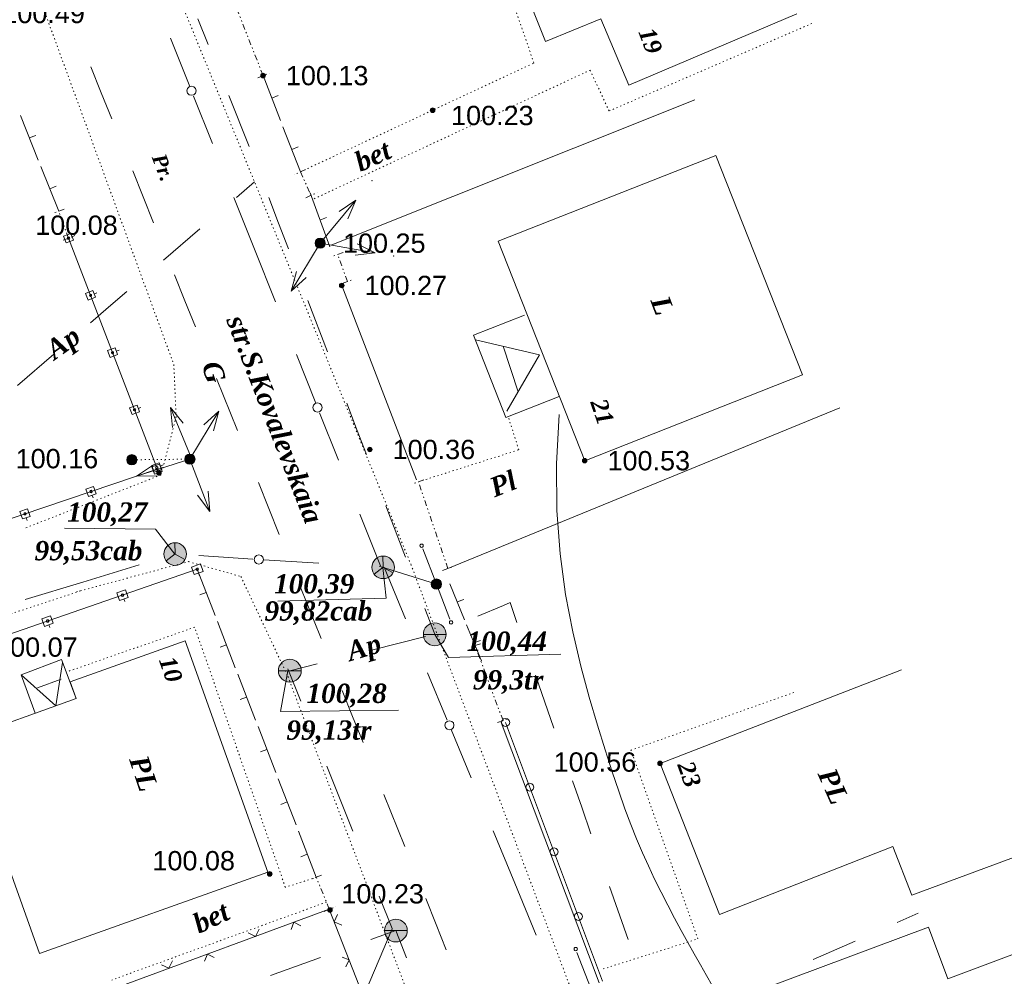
# Model space of a CAD drawing. Header units: millimetres. Extents: x 9396 to 25236, y 15106 to 31102.
# Tile 134 of 256: x 11606 to 11692, y 16093 to 16177. Entities that reach past the tile are written whole.
import ezdxf
from ezdxf.enums import TextEntityAlignment as Align

# ---------------------------------------------------------------- set-up
doc = ezdxf.new("R2010")
doc.units = ezdxf.units.MM
for name, pattern in [('DIVIDE', [1.25, 0.5, -0.25, 0, -0.25, 0, -0.25]), ('DOT', [0.25, 0, -0.25]), ('HIDDEN', [0.375, 0.25, -0.125])]:
    doc.linetypes.add(name, pattern=pattern)
for name, color, linetype, lineweight, true_color in [('1001010', 7, 'Continuous', 9, 0x000000), ('10010110', 7, 'Continuous', 20, 0xa25100), ('1060000', 7, 'Continuous', 9, 0x000000), ('1070000', 7, 'DOT', 9, 0x000000), ('2030012', 7, 'Continuous', 9, 0x000000), ('21100200', 7, 'HIDDEN', 0, 0x800080), ('3000105', 7, 'DIVIDE', 9, 0x000000), ('3000113', 7, 'Continuous', 9, 0x000000), ('3000130', 7, 'Continuous', 9, 0x000000), ('3000140', 7, 'Continuous', 9, 0x000000), ('3000220', 7, 'Continuous', 9, 0x000000), ('3000260', 7, 'Continuous', 9, 0x000000), ('5010210', 7, 'Continuous', 20, 0x008000), ('5010420', 7, 'Continuous', 9, 0x000000), ('6011210', 1, 'Continuous', 9, 0xff0000), ('8010120', 7, 'Continuous', 20, 0x0080ff), ('9010110', 7, 'Continuous', 9, 0x000000), ('9010120', 7, 'Continuous', 20, 0x000000), ('9010200', 7, 'Continuous', 9, 0x000000)]:
    doc.layers.add(name, color=color, linetype=linetype, lineweight=lineweight, true_color=true_color)
doc.styles.add('1', font='timesbi.ttf', dxfattribs={"height": 0.00127})
doc.styles.add('10', font='timesbi.ttf', dxfattribs={"height": 0.001481})
doc.styles.add('12', font='timesbi.ttf', dxfattribs={"height": 0.001693})
doc.styles.add('13', font='timesbi.ttf', dxfattribs={"height": 0.001693})
doc.styles.add('2', font='timesbi.ttf', dxfattribs={"height": 0.001693})
doc.styles.add('3', font='timesbi.ttf', dxfattribs={"height": 0.001693})
doc.styles.add('9', font='timesbi.ttf', dxfattribs={"height": 0.001693})
doc.styles.add('F2', font='arial.ttf', dxfattribs={"height": 0.001693})

# ---------------------------------------------------------------- blocks, each defined once
blk = doc.blocks.new('SYMBOL2030012')
at = {"true_color": 0xffffff}
h = blk.add_hatch(color=7, dxfattribs=at)
edge = h.paths.add_edge_path()
edge.add_arc((0, 0), 0.225, 0, 360)
at = {"true_color": 0x000000}
h = blk.add_hatch(color=18, dxfattribs=at)
edge = h.paths.add_edge_path()
edge.add_arc((0, 0), 0.05, 0, 360)
at = {"color": 18, "linetype": 'Continuous', "lineweight": 0, "true_color": 0x000000}
for radius in [0.225, 0.05]:
    blk.add_circle((0, 0), radius, dxfattribs=at)
blk = doc.blocks.new('SYMBOL9010200')
at = {"true_color": 0xffffff}
h = blk.add_hatch(color=7, dxfattribs=at)
edge = h.paths.add_edge_path()
edge.add_arc((0.01, 0), 0.495, 0, 360)
at = {"color": 18, "linetype": 'Continuous', "lineweight": 0, "true_color": 0x000000, "flags": 128}
for points in [[(0.0025, 0.007), (-0.007, 0.495)], [(0.0025, 0.0025), (-0.3845, -0.3005)], [(0.005, 0), (0.44, -0.238)]]:
    blk.add_lwpolyline(points, dxfattribs=at)
at = {"color": 18, "linetype": 'Continuous', "lineweight": 0, "true_color": 0x000000}
blk.add_circle((0.01, 0), 0.495, dxfattribs=at)
blk = doc.blocks.new('SYMBOL5010420')
at = {"true_color": 0xffffff}
h = blk.add_hatch(color=7, dxfattribs=at)
edge = h.paths.add_edge_path()
edge.add_arc((0, 0), 0.5, 0, 360)
at = {"color": 18, "linetype": 'Continuous', "lineweight": 9, "true_color": 0x000000, "flags": 128}
blk.add_lwpolyline([(-0.5, 0), (0.5, 0)], dxfattribs=at)
at = {"color": 18, "linetype": 'Continuous', "lineweight": 9, "true_color": 0x000000}
blk.add_circle((0, 0), 0.5, dxfattribs=at)
blk = doc.blocks.new('SYMBOL21100200')
at = {"true_color": 0x800080}
h = blk.add_hatch(color=216, dxfattribs=at)
edge = h.paths.add_edge_path()
edge.add_arc((0, 0), 0.1, 0, 360)
at = {"color": 216, "linetype": 'Continuous', "lineweight": 0, "true_color": 0x800080}
blk.add_circle((0, 0), 0.1, dxfattribs=at)

msp = doc.modelspace()

# ---------------------------------------------------------------- linework, layer by layer
at = {"layer": '1001010', "color": 253}
for p, q in [((11649.47, 16144.367, 22.172), (11648.147, 16148.373, 22.172)), ((11607.353, 16118.431, 11.393), (11609.423, 16119.186, 11.393))]:
    msp.add_line(p, q, dxfattribs=at)
for points in [[(11673.89, 16177.51, 19.614), (11659.175, 16171.252, 16.993), (11656.706, 16177.06, 16.993), (11651.861, 16175.07, 16.993), (11647.385, 16186.373, 16.993), (11664.303, 16192.824, 16.993)], [(11655.302, 16138.344, 18.237), (11647.726, 16157.576, 18.237), (11666.803, 16165.09, 18.237)], [(11666.803, 16165.09, 18.237), (11674.379, 16145.858, 18.237), (11655.302, 16138.344, 18.237)], [(11653.081, 16143.982, 26.108), (11648.403, 16142.139, 18.237), (11645.562, 16149.352, 18.237), (11650.028, 16151.111, 18.237)], [(11645.722, 16148.945, 22.172), (11651.347, 16147.619, 22.172), (11648.494, 16142.675, 22.172)], [(11627.539, 16102.297, 13.945), (11620.296, 16122.549, 13.945), (11610.231, 16118.95, 13.945), (11610.748, 16117.504, 13.945), (11600.818, 16113.953, 13.945)], [(11610.748, 16117.504, 11.393), (11609.454, 16120.908, 11.393), (11605.942, 16119.573, 11.393), (11607.141, 16116.215, 11.393)], [(11609.549, 16120.658, 11.393), (11608.959, 16116.865, 11.393), (11605.942, 16119.573, 11.393)], [(11683.05, 16120.007, 14.629), (11661.904, 16111.816, 14.629), (11667.102, 16098.565, 14.629), (11682.291, 16104.523, 14.629), (11683.965, 16100.256, 14.629), (11693.66, 16103.857, 14.629)], [(11600.818, 16113.953, 13.945), (11607.543, 16095.146, 13.945), (11627.539, 16102.297, 13.945)], [(11696.925, 16096.607, 11.378), (11687.112, 16092.943, 8.113), (11685.428, 16097.452, 8.113), (11671.111, 16092.107, 8.113), (11678.468, 16072.401, 8.113), (11702.598, 16081.41, 8.113)]]:
    msp.add_polyline3d(points, dxfattribs=at)
at = {"layer": '10010110'}
msp.add_polyline3d([(11666.478, 16092.36, 12.483), (11665.979, 16093.238, 12.483), (11665.457, 16094.15, 12.483), (11664.909, 16095.113, 12.483), (11664.341, 16096.125, 12.483), (11663.76, 16097.178, 12.483), (11663.171, 16098.266, 12.483), (11662.583, 16099.381, 12.483), (11662.001, 16100.518, 12.483), (11661.432, 16101.668, 12.483), (11660.883, 16102.826, 12.483), (11660.358, 16103.991, 12.483), (11659.847, 16105.192, 12.483), (11659.339, 16106.465, 12.483), (11658.822, 16107.846, 12.483), (11658.285, 16109.37, 12.483), (11657.714, 16111.073, 12.483), (11657.1, 16112.991, 12.483), (11656.429, 16115.159, 12.483), (11655.701, 16117.608, 12.483), (11654.958, 16120.338, 12.483), (11654.25, 16123.346, 12.483), (11653.63, 16126.627, 12.483), (11653.151, 16130.176, 12.483), (11652.864, 16133.988, 12.483), (11652.82, 16138.06, 12.483), (11653.074, 16142.386, 12.483)], dxfattribs=at)
at = {"layer": '1060000', "color": 253}
for points in [[(11619.403, 16130.163, 20.859), (11617.694, 16132.347, 15.987), (11609.724, 16132.431, 15.987)], [(11637.63, 16128.996, 18.423), (11637.909, 16126.297, 18.423), (11628.415, 16126.025, 18.423)], [(11642.167, 16123.124, 31.655), (11643.366, 16121.104, 20.778), (11653.199, 16121.379, 20.778)], [(11629.299, 16119.936, 29.073), (11628.642, 16116.371, 12.483), (11638.985, 16116.482, 12.483)], [(11638.42, 16097.332, 7.172), (11635.352, 16090.004, 42.177), (11624.598, 16089.833, 12.991)]]:
    msp.add_polyline3d(points, dxfattribs=at)
at = {"layer": '1070000', "color": 253}
for p, q in [((11640.096, 16129.2, 14.214), (11613.365, 16194.607, 10.072)), ((11620.71, 16138.479, 24.966), (11615.623, 16138.424, 24.966)), ((11661.46, 16072.506, 10.072), (11640.096, 16129.2, 10.072)), ((11546.872, 16105.745, 15.067), (11611.324, 16126.999, 15.067)), ((11632.675, 16099.655, 22.234), (11613.86, 16092.832, 11.393))]:
    msp.add_line(p, q, dxfattribs=at)
for points in [[(11630.395, 16163.657, 16.663), (11650.855, 16173.196, 16.663), (11646.541, 16185.686, 16.663)], [(11607.755, 16178.322, 12.143), (11619.304, 16146.765, 12.143), (11619.501, 16142.193, 12.143), (11618.175, 16137.096, 12.143), (11606.164, 16132.393, 12.143)], [(11631.596, 16161.298, 16.663), (11655.776, 16172.571, 16.663), (11657.444, 16168.994, 16.663), (11675.252, 16176.678, 16.663)], [(11640.73, 16136.492, 18.237), (11649.531, 16139.298, 16.663), (11648.621, 16142.154, 16.663)], [(11610.775, 16126.851, 12.143), (11620.594, 16129.499, 12.143), (11625.18, 16128.193, 12.143), (11629.302, 16119.427, 12.143), (11641.878, 16086.187, 12.143)], [(11631.781, 16101.834, 11.393), (11629.073, 16100.958, 11.393), (11621.137, 16123.744, 11.393), (11609.93, 16119.841, 11.393)], [(11656.924, 16093.804, 19.063), (11665.217, 16096.435, 10.072), (11659.353, 16112.974, 10.072), (11673.831, 16118.107, 10.072)]]:
    msp.add_polyline3d(points, dxfattribs=at)
at = {"layer": '3000105', "color": 253}
for p, q in [((11627.123, 16172.093, 23.121), (11623.972, 16180.126, 41.482)), ((11626.657, 16171.91, 32.301), (11627.681, 16172.312, 32.301)), ((11630.85, 16163.864, 18.942), (11629.848, 16163.409, 18.942)), ((11630.395, 16163.657, 18.942), (11631.327, 16161.6, 18.942)), ((11630.872, 16161.394, 18.942), (11631.874, 16161.848, 18.942)), ((11609.689, 16160.381, 3.313), (11608.656, 16160.004, 3.313)), ((11610.081, 16157.848, 6.625), (11609.22, 16160.21)), ((11609.612, 16157.676, 3.313), (11610.645, 16158.053, 3.313)), ((11634.129, 16156.579, 18.942), (11633.096, 16156.202, 18.942)), ((11634.521, 16154.045, 18.942), (11633.66, 16156.407, 18.942)), ((11634.052, 16153.874, 18.942), (11635.085, 16154.251, 18.942)), ((11641.204, 16136.654, 18.942), (11640.163, 16136.299, 18.942)), ((11643.319, 16128.896, 19.648), (11640.73, 16136.492, 18.237)), ((11642.846, 16128.735, 18.942), (11643.887, 16129.09, 18.942)), ((11646.173, 16122.308, 9.689), (11645.142, 16121.925, 9.689)), ((11648.147, 16115.564, 9.689), (11645.704, 16122.134, 9.689)), ((11647.678, 16115.39, 9.689), (11648.709, 16115.773, 9.689)), ((11632.243, 16102.024, 15.067), (11631.226, 16101.607, 15.067)), ((11632.929, 16099.035, 15.067), (11631.781, 16101.834, 15.067)), ((11632.466, 16098.845, 15.067), (11633.484, 16099.263, 15.067))]:
    msp.add_line(p, q, dxfattribs=at)
at = {"layer": '3000113', "color": 253}
for p, q in [((11664.948, 16169.959, 41.482), (11633.146, 16157.249, 41.482)), ((11634.015, 16153.701, 41.482), (11640.56, 16136.66, 41.482)), ((11677.657, 16142.989, 41.482), (11643.319, 16128.896, 41.482)), ((11647.978, 16115.393), (11656.568, 16092.586))]:
    msp.add_line(p, q, dxfattribs=at)
at = {"layer": '3000130', "color": 253}
for p, q in [((11610.081, 16157.848, 6.625), (11617.786, 16137.803, 6.625)), ((11610.641, 16158.067, 6.625), (11610.411, 16157.977, 6.625)), ((11612.571, 16153.047, 6.625), (11612.341, 16152.957, 6.625)), ((11614.501, 16148.027, 6.625), (11614.261, 16147.937, 6.625)), ((11616.421, 16143.017, 6.625), (11616.191, 16142.927, 6.625)), ((11618.371, 16137.967, 6.625), (11618.131, 16137.877, 6.625)), ((11618.021, 16137.037, 6.625), (11617.941, 16137.267, 6.625)), ((11612.241, 16135.077, 6.625), (11612.161, 16135.307, 6.625)), ((11606.461, 16133.117, 6.625), (11606.381, 16133.347, 6.625)), ((11621.361, 16128.829, 15.789), (11601.647, 16122.009, 16.894)), ((11621.561, 16128.267, 16.342), (11621.471, 16128.497, 16.342)), ((11615.001, 16125.997, 16.342), (11614.921, 16126.227, 16.342)), ((11608.441, 16123.727, 16.342), (11608.361, 16123.957, 16.342))]:
    msp.add_line(p, q, dxfattribs=at)
for points in [[(11609.641, 16158.017, 6.625), (11609.871, 16157.427, 6.625), (11610.521, 16157.677, 6.625), (11610.291, 16158.267, 6.625), (11609.641, 16158.017, 6.625)], [(11610.081, 16157.757, 6.625), (11610.131, 16157.767, 6.625), (11610.161, 16157.797, 6.625), (11610.181, 16157.847, 6.625), (11610.161, 16157.897, 6.625), (11610.131, 16157.927, 6.625), (11610.081, 16157.947, 6.625), (11610.031, 16157.927, 6.625), (11610.001, 16157.897, 6.625), (11609.991, 16157.847, 6.625), (11610.001, 16157.797, 6.625), (11610.031, 16157.767, 6.625), (11610.081, 16157.757, 6.625)], [(11611.571, 16152.997, 6.625), (11611.791, 16152.417, 6.625), (11612.451, 16152.667, 6.625), (11612.221, 16153.247, 6.625), (11611.571, 16152.997, 6.625)], [(11612.011, 16152.737, 6.625), (11612.061, 16152.747, 6.625), (11612.091, 16152.787, 6.625), (11612.101, 16152.827, 6.625), (11612.091, 16152.877, 6.625), (11612.061, 16152.917, 6.625), (11612.011, 16152.927, 6.625), (11611.961, 16152.917, 6.625), (11611.931, 16152.877, 6.625), (11611.911, 16152.827, 6.625), (11611.931, 16152.787, 6.625), (11611.961, 16152.747, 6.625), (11612.011, 16152.737, 6.625)], [(11613.501, 16147.987, 6.625), (11613.721, 16147.397, 6.625), (11614.381, 16147.647, 6.625), (11614.151, 16148.237, 6.625), (11613.501, 16147.987, 6.625)], [(11613.941, 16147.717, 6.625), (11613.981, 16147.737, 6.625), (11614.021, 16147.767, 6.625), (11614.031, 16147.817, 6.625), (11614.021, 16147.867, 6.625), (11613.981, 16147.897, 6.625), (11613.941, 16147.907, 6.625), (11613.891, 16147.897, 6.625), (11613.851, 16147.867, 6.625), (11613.841, 16147.817, 6.625), (11613.851, 16147.767, 6.625), (11613.891, 16147.737, 6.625), (11613.941, 16147.717, 6.625)], [(11615.431, 16142.967, 6.625), (11615.651, 16142.387, 6.625), (11616.301, 16142.637, 6.625), (11616.081, 16143.217, 6.625), (11615.431, 16142.967, 6.625)], [(11615.861, 16142.707, 6.625), (11615.911, 16142.717, 6.625), (11615.951, 16142.757, 6.625), (11615.961, 16142.797, 6.625), (11615.951, 16142.847, 6.625), (11615.911, 16142.887, 6.625), (11615.861, 16142.897, 6.625), (11615.821, 16142.887, 6.625), (11615.781, 16142.847, 6.625), (11615.771, 16142.797, 6.625), (11615.781, 16142.757, 6.625), (11615.821, 16142.717, 6.625), (11615.861, 16142.707, 6.625)], [(11617.371, 16137.917, 6.625), (11617.591, 16137.327, 6.625), (11618.251, 16137.577, 6.625), (11618.021, 16138.167, 6.625), (11617.371, 16137.917, 6.625)], [(11618.061, 16138.047, 6.625), (11617.381, 16137.817, 6.625), (11617.611, 16137.157, 6.625), (11618.281, 16137.387, 6.625), (11618.061, 16138.047, 6.625)], [(11617.811, 16137.657, 6.625), (11617.851, 16137.667, 6.625), (11617.891, 16137.697, 6.625), (11617.901, 16137.747, 6.625), (11617.891, 16137.797, 6.625), (11617.851, 16137.827, 6.625), (11617.811, 16137.847, 6.625), (11617.761, 16137.827, 6.625), (11617.721, 16137.797, 6.625), (11617.711, 16137.747, 6.625), (11617.721, 16137.697, 6.625), (11617.761, 16137.667, 6.625), (11617.811, 16137.657, 6.625)], [(11617.831, 16137.497, 6.625), (11617.881, 16137.517, 6.625), (11617.921, 16137.547, 6.625), (11617.931, 16137.597, 6.625), (11617.921, 16137.647, 6.625), (11617.881, 16137.687, 6.625), (11617.831, 16137.707, 6.625), (11617.781, 16137.687, 6.625), (11617.741, 16137.647, 6.625), (11617.731, 16137.597, 6.625), (11617.741, 16137.547, 6.625), (11617.781, 16137.517, 6.625), (11617.831, 16137.497, 6.625)], [(11612.271, 16136.087, 6.625), (11611.601, 16135.857, 6.625), (11611.821, 16135.197, 6.625), (11612.501, 16135.427, 6.625), (11612.271, 16136.087, 6.625)], [(11612.051, 16135.537, 6.625), (11612.101, 16135.557, 6.625), (11612.141, 16135.587, 6.625), (11612.151, 16135.647, 6.625), (11612.141, 16135.697, 6.625), (11612.101, 16135.727, 6.625), (11612.051, 16135.747, 6.625), (11612.001, 16135.727, 6.625), (11611.961, 16135.697, 6.625), (11611.951, 16135.647, 6.625), (11611.961, 16135.587, 6.625), (11612.001, 16135.557, 6.625), (11612.051, 16135.537, 6.625)], [(11606.491, 16134.127, 6.625), (11605.821, 16133.897, 6.625), (11606.041, 16133.237, 6.625), (11606.711, 16133.467, 6.625), (11606.491, 16134.127, 6.625)], [(11606.271, 16133.587, 6.625), (11606.321, 16133.597, 6.625), (11606.351, 16133.637, 6.625), (11606.371, 16133.687, 6.625), (11606.351, 16133.737, 6.625), (11606.321, 16133.767, 6.625), (11606.271, 16133.787, 6.625), (11606.211, 16133.767, 6.625), (11606.181, 16133.737, 6.625), (11606.161, 16133.687, 6.625), (11606.181, 16133.637, 6.625), (11606.211, 16133.597, 6.625), (11606.271, 16133.587, 6.625)], [(11621.631, 16129.297, 16.342), (11620.861, 16129.027, 16.342), (11621.091, 16128.367, 16.342), (11621.861, 16128.627, 16.342), (11621.631, 16129.297, 16.342)], [(11621.361, 16128.717, 16.342), (11621.411, 16128.737, 16.342), (11621.451, 16128.777, 16.342), (11621.471, 16128.827, 16.342), (11621.451, 16128.887, 16.342), (11621.411, 16128.927, 16.342), (11621.361, 16128.937, 16.342), (11621.311, 16128.927, 16.342), (11621.271, 16128.887, 16.342), (11621.251, 16128.827, 16.342), (11621.271, 16128.777, 16.342), (11621.311, 16128.737, 16.342), (11621.361, 16128.717, 16.342)], [(11615.071, 16127.027, 16.342), (11614.311, 16126.757, 16.342), (11614.531, 16126.097, 16.342), (11615.301, 16126.367, 16.342), (11615.071, 16127.027, 16.342)], [(11614.801, 16126.457, 16.342), (11614.861, 16126.467, 16.342), (11614.901, 16126.507, 16.342), (11614.911, 16126.557, 16.342), (11614.901, 16126.617, 16.342), (11614.861, 16126.657, 16.342), (11614.801, 16126.667, 16.342), (11614.751, 16126.657, 16.342), (11614.711, 16126.617, 16.342), (11614.691, 16126.557, 16.342), (11614.711, 16126.507, 16.342), (11614.751, 16126.467, 16.342), (11614.801, 16126.457, 16.342)], [(11608.511, 16124.757, 16.342), (11607.751, 16124.487, 16.342), (11607.981, 16123.827, 16.342), (11608.741, 16124.097, 16.342), (11608.511, 16124.757, 16.342)], [(11608.251, 16124.187, 16.342), (11608.301, 16124.197, 16.342), (11608.341, 16124.237, 16.342), (11608.351, 16124.297, 16.342), (11608.341, 16124.347, 16.342), (11608.301, 16124.387, 16.342), (11608.251, 16124.397, 16.342), (11608.191, 16124.387, 16.342), (11608.151, 16124.347, 16.342), (11608.141, 16124.297, 16.342), (11608.151, 16124.237, 16.342), (11608.191, 16124.197, 16.342), (11608.251, 16124.187, 16.342)]]:
    msp.add_polyline3d(points, close=True, dxfattribs=at)
msp.add_polyline3d([(11617.833, 16137.601, 6.625), (11588.388, 16127.627, 6.625), (11565.672, 16120.449, 6.625), (11547.964, 16115.592, 6.625)], dxfattribs=at)
at = {"layer": '3000140', "color": 253}
msp.add_line((11656.875, 16092.727, 8.668), (11648.375, 16115.408, 8.091), dxfattribs=at)
for points in [[(11648.371, 16115.057, 8.38), (11648.551, 16115.097, 8.38), (11648.681, 16115.227, 8.38), (11648.731, 16115.407, 8.38), (11648.681, 16115.587, 8.38), (11648.551, 16115.707, 8.38), (11648.371, 16115.757, 8.38), (11648.201, 16115.707, 8.38), (11648.071, 16115.587, 8.38), (11648.021, 16115.407, 8.38), (11648.071, 16115.227, 8.38), (11648.201, 16115.097, 8.38), (11648.371, 16115.057, 8.38)], [(11650.501, 16109.387, 8.38), (11650.681, 16109.437, 8.38), (11650.801, 16109.557, 8.38), (11650.851, 16109.737, 8.38), (11650.801, 16109.917, 8.38), (11650.681, 16110.037, 8.38), (11650.501, 16110.087, 8.38), (11650.321, 16110.037, 8.38), (11650.191, 16109.917, 8.38), (11650.151, 16109.737, 8.38), (11650.191, 16109.557, 8.38), (11650.321, 16109.437, 8.38), (11650.501, 16109.387, 8.38)], [(11652.621, 16103.717, 8.38), (11652.801, 16103.767, 8.38), (11652.931, 16103.887, 8.38), (11652.981, 16104.067, 8.38), (11652.931, 16104.247, 8.38), (11652.801, 16104.367, 8.38), (11652.621, 16104.417, 8.38), (11652.451, 16104.367, 8.38), (11652.321, 16104.247, 8.38), (11652.271, 16104.067, 8.38), (11652.321, 16103.887, 8.38), (11652.451, 16103.767, 8.38), (11652.621, 16103.717, 8.38)], [(11654.751, 16098.047, 8.38), (11654.931, 16098.097, 8.38), (11655.051, 16098.217, 8.38), (11655.101, 16098.397, 8.38), (11655.051, 16098.577, 8.38), (11654.931, 16098.697, 8.38), (11654.751, 16098.747, 8.38), (11654.571, 16098.697, 8.38), (11654.441, 16098.577, 8.38), (11654.401, 16098.397, 8.38), (11654.441, 16098.217, 8.38), (11654.571, 16098.097, 8.38), (11654.751, 16098.047, 8.38)]]:
    msp.add_polyline3d(points, close=True, dxfattribs=at)
at = {"layer": '3000220', "color": 253}
for p, q in [((11627.121, 16172.097, 41.482), (11628.651, 16168.147, 41.482)), ((11627.891, 16170.117, 41.482), (11628.451, 16170.337, 41.482)), ((11605.861, 16168.607, 6.625), (11607.431, 16164.677, 6.625)), ((11606.641, 16166.637, 6.625), (11607.201, 16166.857, 6.625)), ((11628.861, 16167.607, 41.482), (11630.391, 16163.657, 41.482)), ((11629.631, 16165.627, 41.482), (11630.191, 16165.847, 41.482)), ((11607.651, 16164.137, 6.625), (11609.221, 16160.207, 6.625)), ((11608.431, 16162.177, 6.625), (11608.991, 16162.397, 6.625)), ((11631.251, 16161.807, 41.482), (11632.981, 16157.077, 41.482)), ((11632.111, 16159.437, 41.482), (11632.681, 16159.647, 41.482)), ((11622.921, 16124.787, 20.153), (11621.361, 16128.827, 20.153)), ((11643.501, 16127.547, 9.689), (11644.781, 16124.387, 9.689)), ((11622.141, 16126.807, 20.153), (11621.581, 16126.597, 20.153)), ((11644.141, 16125.967, 9.689), (11644.701, 16126.187, 9.689)), ((11624.691, 16120.197, 20.153), (11623.131, 16124.237, 20.153)), ((11644.961, 16123.957, 9.689), (11646.251, 16120.797, 9.689)), ((11623.911, 16122.217, 20.153), (11623.351, 16122.007, 20.153)), ((11645.601, 16122.377, 9.689), (11646.161, 16122.597, 9.689)), ((11626.461, 16115.607, 20.153), (11624.901, 16119.647, 20.153)), ((11625.681, 16117.627, 20.153), (11625.121, 16117.407, 20.153)), ((11628.241, 16111.017, 20.153), (11626.681, 16115.057, 20.153)), ((11627.461, 16113.037, 20.153), (11626.901, 16112.817, 20.153)), ((11630.011, 16106.427, 20.153), (11628.451, 16110.467, 20.153)), ((11629.231, 16108.447, 20.153), (11628.671, 16108.227, 20.153)), ((11631.781, 16101.837, 20.153), (11630.221, 16105.877, 20.153)), ((11631.001, 16103.857, 20.153), (11630.441, 16103.637, 20.153))]:
    msp.add_line(p, q, dxfattribs=at)
at = {"layer": '3000260', "color": 253}
for points in [[(11642.197, 16075.348, 6.798), (11632.929, 16099.035, 9.391), (11614.711, 16092.333, 15.987)], [(11630.431, 16097.587, 11.393), (11629.821, 16097.897, 11.393), (11629.581, 16097.267, 11.393)], [(11634.011, 16097.637, 11.393), (11633.361, 16097.937, 11.393), (11633.641, 16098.577, 11.393)], [(11626.771, 16097.297, 11.393), (11626.461, 16096.657, 11.393), (11625.821, 16096.957, 11.393)], [(11619.181, 16094.507, 11.393), (11618.871, 16093.867, 11.393), (11618.231, 16094.167, 11.393)], [(11622.851, 16094.797, 11.393), (11622.241, 16095.107, 11.393), (11621.991, 16094.477, 11.393)], [(11634.371, 16093.977, 11.393), (11634.671, 16094.597, 11.393), (11634.041, 16094.827, 11.393)]]:
    msp.add_polyline3d(points, dxfattribs=at)
at = {"layer": '5010210'}
for p, q in [((11622.321, 16174.827), (11621.421, 16177.067)), ((11624.111, 16170.357), (11625.901, 16165.887)), ((11626.371, 16162.777, 15.987), (11624.781, 16161.407, 15.987)), ((11628.481, 16159.147), (11627.631, 16161.397)), ((11629.341, 16156.897), (11628.481, 16159.147)), ((11618.391, 16155.917, 15.987), (11621.581, 16158.657, 15.987)), ((11615.191, 16153.177, 15.987), (11613.591, 16151.797, 15.987)), ((11631.051, 16152.387), (11632.761, 16147.887)), ((11613.591, 16151.797, 15.987), (11612.001, 16150.427, 15.987)), ((11605.611, 16144.937, 15.987), (11608.801, 16147.687, 15.987)), ((11635.321, 16141.137), (11634.471, 16143.387)), ((11636.181, 16138.887), (11635.321, 16141.137)), ((11637.891, 16134.377), (11639.601, 16129.877)), ((11642.171, 16123.127), (11641.311, 16125.377)), ((11648.191, 16125.667, 12.483), (11645.931, 16124.707, 12.483)), ((11636.611, 16121.727, 12.483), (11641.361, 16122.927, 12.483)), ((11631.851, 16120.537, 12.483), (11629.471, 16119.937, 12.483)), ((11630.441, 16117.257, 15.722), (11629.301, 16120.107, 15.722)), ((11650.991, 16119.547, 12.483), (11652.611, 16114.917, 12.483)), ((11632.721, 16111.567, 15.722), (11635.001, 16105.867, 15.722)), ((11655.041, 16107.977, 12.483), (11654.231, 16110.287, 12.483)), ((11655.851, 16105.657, 12.483), (11655.041, 16107.977, 12.483)), ((11657.471, 16101.027, 12.483), (11659.101, 16096.397, 12.483)), ((11638.421, 16097.337, 15.722), (11637.281, 16100.177, 15.722)), ((11684.531, 16098.677, 12.483), (11682.691, 16097.867, 12.483)), ((11636.561, 16096.377, 12.309), (11638.761, 16097.167, 12.309)), ((11639.691, 16094.787, 15.805), (11638.761, 16097.167, 15.805)), ((11675.331, 16094.627, 12.483), (11679.011, 16096.247, 12.483)), ((11632.161, 16094.807, 12.309), (11627.761, 16093.237, 12.309))]:
    msp.add_line(p, q, dxfattribs=at)
msp.add_polyline3d([(11649.371, 16124.177, 12.483), (11648.761, 16125.907, 12.483), (11648.191, 16125.667, 12.483)], dxfattribs=at)
at = {"layer": '6011210'}
for p, q in [((11632.127, 16157.407, 12.483), (11635.259, 16161.176, 12.483)), ((11632.127, 16157.407, 12.483), (11629.597, 16153.212, 12.483)), ((11632.127, 16157.407, 12.483), (11636.956, 16156.572, 12.483)), ((11620.88, 16138.481), (11619.009, 16143.01)), ((11620.71, 16138.479, 12.483), (11623.241, 16142.675, 12.483)), ((11620.71, 16138.479, 17.51), (11616.044, 16136.982, 17.51)), ((11620.71, 16138.479, 18.725), (11622.449, 16133.898, 18.725))]:
    msp.add_line(p, q, dxfattribs=at)
for points in [[(11633.788, 16160.188, 12.483), (11635.259, 16161.176, 12.483), (11635.259, 16161.176, 12.483), (11634.557, 16159.549, 12.483)], [(11635.366, 16157.354, 12.483), (11636.956, 16156.572, 12.483), (11636.956, 16156.572, 12.483), (11635.195, 16156.369, 12.483)], [(11630.903, 16154.409, 12.483), (11629.597, 16153.212, 12.483), (11629.597, 16153.212, 12.483), (11630.047, 16154.926, 12.483)], [(11619.196, 16141.248, 0), (11619.009, 16143.01, 0), (11619.009, 16143.01, 0), (11620.12, 16141.629, 0)], [(11621.935, 16141.477, 12.483), (11623.241, 16142.675, 12.483), (11623.241, 16142.675, 12.483), (11622.791, 16140.961, 12.483)], [(11617.816, 16137.025, 17.51), (11616.044, 16136.982, 17.51), (11616.044, 16136.982, 17.51), (11617.51, 16137.977, 17.51)], [(11622.313, 16135.665, 18.725), (11622.449, 16133.898, 18.725), (11622.449, 16133.898, 18.725), (11621.378, 16135.31, 18.725)]]:
    msp.add_polyline3d(points, dxfattribs=at)
for p in [(11636.673, 16162.878, 12.483), (11638.578, 16156.291, 12.483)]:
    msp.add_point(p, dxfattribs=at)
at = {"layer": '8010120'}
for p, q in [((11612.951, 16170.587, 4.829), (11612.031, 16172.867, 4.829)), ((11613.861, 16168.307, 4.829), (11612.951, 16170.587, 4.829)), ((11615.701, 16163.757, 4.829), (11617.531, 16159.197, 4.829)), ((11620.281, 16152.367, 4.829), (11619.371, 16154.647, 4.829)), ((11621.201, 16150.087, 4.829), (11620.281, 16152.367, 4.829)), ((11623.041, 16145.537, 4.829), (11624.871, 16140.977, 4.829)), ((11627.621, 16134.147, 4.829), (11626.711, 16136.427, 4.829)), ((11628.541, 16131.867, 4.829), (11627.621, 16134.147, 4.829)), ((11630.371, 16127.317, 4.829), (11632.211, 16122.757, 4.829)), ((11634.961, 16115.927, 4.829), (11634.041, 16118.207, 4.829)), ((11635.881, 16113.647, 4.829), (11634.961, 16115.927, 4.829)), ((11637.711, 16109.097, 4.829), (11639.551, 16104.537, 4.829)), ((11642.301, 16097.707, 4.829), (11641.381, 16099.987, 4.829)), ((11642.301, 16097.707, 9.028), (11643.171, 16095.487, 9.028))]:
    msp.add_line(p, q, dxfattribs=at)
at = {"layer": '9010110', "color": 253}
for p, q in [((11642.31, 16127.53, 4.321), (11641.122, 16130.609, 4.321)), ((11642.31, 16127.53, 11.715), (11643.487, 16124.447, 11.715)), ((11655.805, 16092.175, 11.715), (11654.628, 16095.258, 11.715))]:
    msp.add_line(p, q, dxfattribs=at)
for points in [[(11641.164, 16130.889, 4.321), (11641.144, 16130.964, 4.321), (11641.089, 16131.019, 4.321), (11641.014, 16131.039, 4.321), (11640.939, 16131.019, 4.321), (11640.884, 16130.964, 4.321), (11640.864, 16130.889, 4.321), (11640.884, 16130.814, 4.321), (11640.939, 16130.759, 4.321), (11641.014, 16130.739, 4.321), (11641.089, 16130.759, 4.321), (11641.144, 16130.814, 4.321), (11641.164, 16130.889, 4.321)], [(11643.744, 16124.167, 11.715), (11643.724, 16124.242, 11.715), (11643.669, 16124.297, 11.715), (11643.594, 16124.317, 11.715), (11643.519, 16124.297, 11.715), (11643.464, 16124.242, 11.715), (11643.444, 16124.167, 11.715), (11643.464, 16124.092, 11.715), (11643.519, 16124.037, 11.715), (11643.594, 16124.017, 11.715), (11643.669, 16124.037, 11.715), (11643.724, 16124.092, 11.715), (11643.744, 16124.167, 11.715)], [(11654.671, 16095.538, 11.715), (11654.651, 16095.613, 11.715), (11654.596, 16095.668, 11.715), (11654.521, 16095.688, 11.715), (11654.446, 16095.668, 11.715), (11654.391, 16095.613, 11.715), (11654.371, 16095.538, 11.715), (11654.391, 16095.463, 11.715), (11654.446, 16095.408, 11.715), (11654.521, 16095.388, 11.715), (11654.596, 16095.408, 11.715), (11654.651, 16095.463, 11.715), (11654.671, 16095.538, 11.715)]]:
    msp.add_polyline3d(points, close=True, dxfattribs=at)
at = {"layer": '9010120', "color": 253}
for p, q in [((11619.011, 16175.387), (11620.711, 16171.137)), ((11621.041, 16170.297), (11622.691, 16166.137)), ((11626.371, 16156.887), (11624.571, 16161.417)), ((11628.211, 16152.257), (11626.371, 16156.887)), ((11630.051, 16147.637), (11631.751, 16143.377)), ((11632.081, 16142.547), (11633.731, 16138.387)), ((11637.411, 16129.127), (11635.611, 16133.667)), ((11626.231, 16129.727, 16.319), (11621.491, 16130.027, 16.319)), ((11611.331, 16127.697, 16.319), (11616.271, 16129.207, 16.319)), ((11632.011, 16129.357, 16.319), (11627.171, 16129.667, 16.319)), ((11637.281, 16129.107, 16.319), (11642.311, 16127.527, 16.319)), ((11637.721, 16129.007, 10.072), (11639.591, 16124.477, 10.072)), ((11606.291, 16126.167, 16.319), (11611.331, 16127.697, 16.319)), ((11643.261, 16115.617, 10.072), (11641.541, 16119.767, 10.072)), ((11645.361, 16110.537, 10.072), (11643.611, 16114.787, 10.072)), ((11647.271, 16105.917, 10.072), (11649.181, 16101.307, 10.072)), ((11649.181, 16101.307, 10.072), (11651.061, 16096.777, 10.072))]:
    msp.add_line(p, q, dxfattribs=at)
for points in [[(11620.851, 16170.367, 0), (11621.051, 16170.417, 0), (11621.201, 16170.567, 0), (11621.251, 16170.767, 0), (11621.201, 16170.967, 0), (11621.051, 16171.107, 0), (11620.851, 16171.167, 0), (11620.651, 16171.107, 0), (11620.511, 16170.967, 0), (11620.451, 16170.767, 0), (11620.511, 16170.567, 0), (11620.651, 16170.417, 0), (11620.851, 16170.367, 0)], [(11631.891, 16142.607, 0), (11632.091, 16142.667, 0), (11632.241, 16142.807, 0), (11632.291, 16143.007, 0), (11632.241, 16143.207, 0), (11632.091, 16143.357, 0), (11631.891, 16143.407, 0), (11631.691, 16143.357, 0), (11631.551, 16143.207, 0), (11631.491, 16143.007, 0), (11631.551, 16142.807, 0), (11631.691, 16142.667, 0), (11631.891, 16142.607, 0)], [(11626.751, 16129.287, 16.319), (11626.961, 16129.337, 16.319), (11627.111, 16129.487, 16.319), (11627.161, 16129.697, 16.319), (11627.111, 16129.897, 16.319), (11626.961, 16130.047, 16.319), (11626.751, 16130.107, 16.319), (11626.551, 16130.047, 16.319), (11626.401, 16129.897, 16.319), (11626.341, 16129.697, 16.319), (11626.401, 16129.487, 16.319), (11626.551, 16129.337, 16.319), (11626.751, 16129.287, 16.319)], [(11643.451, 16114.757, 10.072), (11643.651, 16114.807, 10.072), (11643.801, 16114.957, 10.072), (11643.851, 16115.157, 10.072), (11643.801, 16115.357, 10.072), (11643.651, 16115.497, 10.072), (11643.451, 16115.557, 10.072), (11643.251, 16115.497, 10.072), (11643.111, 16115.357, 10.072), (11643.051, 16115.157, 10.072), (11643.111, 16114.957, 10.072), (11643.251, 16114.807, 10.072), (11643.451, 16114.757, 10.072)]]:
    msp.add_polyline3d(points, close=True, dxfattribs=at)

# ---------------------------------------------------------------- block references
at = {"layer": '2030012', "color": 253, "xscale": 2, "yscale": 2, "zscale": 2}
for p in [(11632.127, 16157.407, 18.354), (11615.623, 16138.424, 24.966), (11620.71, 16138.479, 24.966), (11642.31, 16127.53, 24.004)]:
    msp.add_blockref('SYMBOL2030012', p, dxfattribs=at)
at = {"layer": '21100200', "xscale": 2, "yscale": 2, "zscale": 2}
for p in [(11627.123, 16172.093, 200.26), (11641.975, 16169.056, 200.46), (11632.127, 16157.407, 200.5), (11634.015, 16153.701, 200.54), (11636.474, 16139.327, 200.72), (11655.302, 16138.344, 201.06), (11618.004, 16137.264, 200.32), (11661.904, 16111.816, 201.12), (11627.709, 16102.129, 200.16), (11632.985, 16098.967, 200.46)]:
    msp.add_blockref('SYMBOL21100200', p, dxfattribs=at)
at = {"layer": '5010420', "color": 253, "xscale": 2, "yscale": 2, "zscale": 2}
for p in [(11642.167, 16123.124, 20.778), (11629.468, 16119.937, 12.483), (11638.761, 16097.166)]:
    msp.add_blockref('SYMBOL5010420', p, dxfattribs=at)
at = {"layer": '9010200', "color": 253, "xscale": 2, "yscale": 2, "zscale": 2}
for p in [(11619.403, 16130.163, 15.987), (11637.63, 16128.996, 15.987)]:
    msp.add_blockref('SYMBOL9010200', p, dxfattribs=at)

# ---------------------------------------------------------------- texts
at = {"layer": '1001010', "color": 1, "true_color": 0xff0000, "style": '10'}
for s, rotation, p in [('19', 290.9, (11660.678, 16176.198, 18.303)), ('21', 289.2, (11656.48, 16143.697, 18.237)), ('10', 289.3, (11618.678, 16121.123, 15.005)), ('23', 289.8, (11664.102, 16111.926, 14.629))]:
    msp.add_text(s, height=1.4813, rotation=rotation, dxfattribs=at).set_placement(p, align=Align.MIDDLE_LEFT)
at = {"layer": '1001010', "color": 253, "style": '9'}
for s, rotation, p in [('L', 290.6, (11661.84, 16152.677, 18.237)), ('PL', 288.4, (11616.178, 16112.423, 13.945)), ('PL', 293.9, (11676.462, 16111.246, 14.629))]:
    msp.add_text(s, height=1.693, rotation=rotation, dxfattribs=at).set_placement(p, align=Align.MIDDLE_LEFT)
at = {"layer": '1070000', "color": 253}
for s, height, rotation, style, p in [('bet', 1.693, 24.4, '2', (11635.305, 16164.412, 16.663)), ('Pr.', 1.2697, 290.8, '1', (11617.95, 16165.164, 12.143)), ('str.S.Kovalevskaia', 1.69297, 291.2, '2', (11624.67, 16150.984, 12.143)), ('Pl', 1.693, 21.7, '2', (11647.091, 16135.903, 17.45)), ('bet', 1.693, 25.3, '2', (11621.148, 16097.643, 16.813))]:
    msp.add_text(s, height=height, rotation=rotation, dxfattribs=dict(at, style=style)).set_placement(p, align=Align.MIDDLE_LEFT)
at = {"layer": '21100200', "color": 253, "style": 'F2'}
for s, p in [('100.49', (11604.278, 16177.537, 200.98)), ('100.13', (11629.123, 16172.093, 200.26)), ('100.23', (11643.595, 16168.596, 200.46)), ('100.08', (11607.157, 16158.98, 200.16)), ('100.25', (11634.127, 16157.407, 200.5)), ('100.27', (11636.015, 16153.701, 200.54)), ('100.36', (11638.474, 16139.327, 200.72)), ('100.16', (11605.444, 16138.524, 200.32)), ('100.53', (11657.302, 16138.344, 201.06)), ('100.07', (11603.647, 16122.009, 200.14)), ('100.56', (11652.584, 16111.936, 12.3)), ('100.08', (11617.429, 16103.289, 13.28)), ('100.23', (11633.985, 16100.387, 32.38))]:
    msp.add_text(s, height=1.693, dxfattribs=at).set_placement(p, align=Align.MIDDLE_LEFT)
at = {"layer": '5010210', "color": 253, "style": '3'}
for rotation, p in [(35.5, (11608.376, 16147.827, 15.987)), (16.6, (11634.521, 16121.577, 12.483))]:
    msp.add_text('Ap', height=1.693, rotation=rotation, dxfattribs=at).set_placement(p, align=Align.MIDDLE_LEFT)
at = {"layer": '5010420', "color": 253}
for s, style, p in [('100,44', '12', (11644.967, 16122.524, 20.778)), ('99,3tr', '13', (11645.507, 16119.144, 20.778)), ('100,28', '12', (11630.928, 16117.957, 12.483)), ('99,13tr', '13', (11629.168, 16114.737, 12.483))]:
    msp.add_text(s, height=1.693, dxfattribs=dict(at, style=style)).set_placement(p, align=Align.MIDDLE_LEFT)
at = {"layer": '8010120', "color": 253, "style": '3'}
msp.add_text('G', height=1.693, rotation=287.6, dxfattribs=at).set_placement((11622.536, 16146.997, 4.829), align=Align.MIDDLE_LEFT)
at = {"layer": '9010200', "color": 253}
for s, style, p in [('100,27', '12', (11609.963, 16133.843, 15.987)), ('99,53cab', '13', (11607.103, 16130.463, 16.147)), ('100,39', '12', (11628.09, 16127.556, 13.087)), ('99,82cab', '13', (11627.25, 16125.176, 19.107))]:
    msp.add_text(s, height=1.693, dxfattribs=dict(at, style=style)).set_placement(p, align=Align.MIDDLE_LEFT)

doc.saveas('drawing.dxf')
